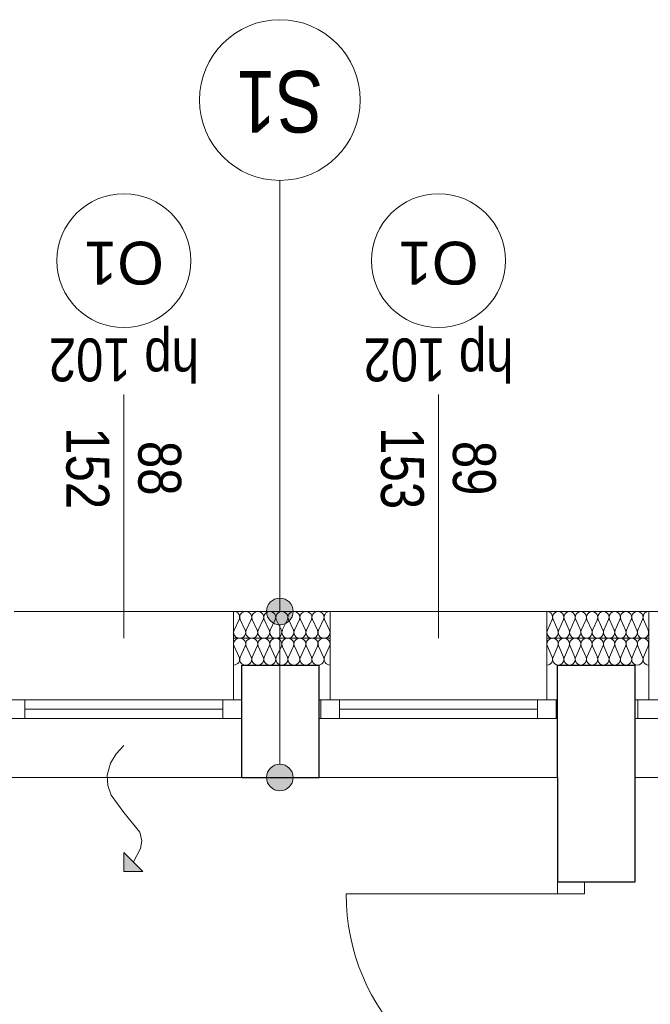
# Model space of a CAD drawing. Extents: x -558982 to 5119495, y -5290134 to 121759.
# Tile 229 of 256: x -438026 to -435671, y -7688 to -4011. Entities that reach past the tile are written whole.
import ezdxf

# ---------------------------------------------------------------- set-up
doc = ezdxf.new("R2010")
doc.units = 0
doc.header["$MEASUREMENT"] = 0
for name, color, linetype in [('A-Okna', 252, 'Continuous'), ('Arch ocieplenie', 252, 'Continuous'), ('Arch opisy', 252, 'Continuous'), ('Inwent Izolacje', 252, 'Continuous')]:
    doc.layers.add(name, color=color, linetype=linetype)
for name, color, linetype, lineweight in [('A-Okna_Nr_Pióra__9', 252, 'Continuous', 13), ('Arch ocieplenie_Nr_Pióra__9', 252, 'Continuous', 13), ('Arch opisy okien_Nr_Pióra__9', 252, 'Continuous', 13), ('Arch opisy_Nr_Pióra__1', 252, 'Continuous', 25), ('Arch opisy_Nr_Pióra__21', 252, 'Continuous', 9), ('Arch opisy_Nr_Pióra__9', 252, 'Continuous', 13), ('Arch wykończenie_Nr_Pióra__3', 252, 'Continuous', 18), ('Inwent Izolacje_Nr_Pióra__2', 252, 'Continuous', 13), ('INWENT. DRZWI_Nr_Pióra__5', 252, 'Continuous', 13), ('INWENT. OKNA_Nr_Pióra__21', 252, 'Continuous', 9), ('INWENT. OKNA_Nr_Pióra__5', 252, 'Continuous', 13), ('INWENT.ŚCIANY_Nr_Pióra__1', 252, 'Continuous', 25), ('INWENT.ŚCIANY_Nr_Pióra__2', 252, 'Continuous', 13), ('INWENT.ŚCIANY_Nr_Pióra__21', 252, 'Continuous', 9)]:
    doc.layers.add(name, color=color, linetype=linetype, lineweight=lineweight)
doc.styles.add('GENERATED_STYLE_10', font='arial.ttf')
doc.styles.add('GENERATED_STYLE_5', font='ARIALN.TTF')

# ---------------------------------------------------------------- blocks, each defined once
blk = doc.blocks.new('Izolacja cieplna 14_22', base_point=(-427824.9, 37292.6))
at = {"layer": 'Arch ocieplenie_Nr_Pióra__9', "linetype": 'Continuous'}
for p, q in [((-428164.3, 37262.8), (-428183.1, 37222.4)), ((-428141.8, 37222.4), (-428160.6, 37262.8)), ((-428119.3, 37262.8), (-428138.1, 37222.4)), ((-428096.8, 37222.4), (-428115.6, 37262.8)), ((-428074.3, 37262.8), (-428093.1, 37222.4)), ((-428051.8, 37222.4), (-428070.6, 37262.8)), ((-428029.3, 37262.8), (-428048.1, 37222.4)), ((-428006.8, 37222.4), (-428025.6, 37262.8)), ((-427984.3, 37262.8), (-428003.1, 37222.4)), ((-427961.8, 37222.4), (-427980.6, 37262.8)), ((-427939.3, 37262.8), (-427958.1, 37222.4)), ((-427916.8, 37222.4), (-427935.6, 37262.8)), ((-427894.3, 37262.8), (-427913.1, 37222.4)), ((-427871.8, 37222.4), (-427890.6, 37262.8)), ((-427849.3, 37262.8), (-427868.1, 37222.4)), ((-427826.8, 37222.4), (-427845.6, 37262.8))]:
    blk.add_line(p, q, dxfattribs=at)
for centre, start_param, end_param in [((-428184.9, 37271.3), 2.7288, 4.712389), ((-428139.9, 37271.3), 2.7288, 6.695979), ((-428094.9, 37271.3), 2.7288, 6.695979), ((-428049.9, 37271.3), 2.7288, 6.695979), ((-428004.9, 37271.3), 2.7288, 6.695979), ((-427959.9, 37271.3), 2.7288, 6.695979), ((-427914.9, 37271.3), 2.7288, 6.695979), ((-427869.9, 37271.3), 2.7288, 6.695979), ((-427824.9, 37271.3), 4.712389, 6.695979), ((-428162.4, 37213.9), 5.870392, 9.837571), ((-428117.4, 37213.9), 5.870392, 9.837571), ((-428072.4, 37213.9), 5.870392, 9.837571), ((-428027.4, 37213.9), 5.870392, 9.837571), ((-427982.4, 37213.9), 5.870392, 9.837571), ((-427937.4, 37213.9), 5.870392, 9.837571), ((-427892.4, 37213.9), 5.870392, 9.837571), ((-427847.4, 37213.9), 5.870392, 9.837571)]:
    blk.add_ellipse(centre, major_axis=(-22.5, 0), ratio=0.945236, start_param=start_param, end_param=end_param, dxfattribs=at)
blk = doc.blocks.new('Izolacja cieplna 14_23', base_point=(-426634.9, 37292.6))
at = {"layer": 'Arch ocieplenie_Nr_Pióra__9', "linetype": 'Continuous'}
for p, q in [((-426995.6, 37262.8), (-427013.2, 37222.4)), ((-426974.5, 37222.4), (-426992.1, 37262.8)), ((-426953.4, 37262.8), (-426971, 37222.4)), ((-426932.3, 37222.4), (-426949.8, 37262.8)), ((-426911.2, 37262.8), (-426928.7, 37222.4)), ((-426890.1, 37222.4), (-426907.6, 37262.8)), ((-426868.9, 37262.8), (-426886.5, 37222.4)), ((-426847.8, 37222.4), (-426865.4, 37262.8)), ((-426826.7, 37262.8), (-426844.3, 37222.4)), ((-426805.6, 37222.4), (-426823.2, 37262.8)), ((-426784.5, 37262.8), (-426802.1, 37222.4)), ((-426763.4, 37222.4), (-426781, 37262.8)), ((-426742.3, 37262.8), (-426759.8, 37222.4)), ((-426721.2, 37222.4), (-426738.7, 37262.8)), ((-426700.1, 37262.8), (-426717.6, 37222.4)), ((-426678.9, 37222.4), (-426696.5, 37262.8)), ((-426657.8, 37262.8), (-426675.4, 37222.4)), ((-426636.7, 37222.4), (-426654.3, 37262.8))]:
    blk.add_line(p, q, dxfattribs=at)
for centre, start_param, end_param in [((-427014.9, 37271.3), 1.158004, 3.141593), ((-426972.7, 37271.3), 1.158004, 5.125183), ((-426930.5, 37271.3), 1.158004, 5.125183), ((-426888.3, 37271.3), 1.158004, 5.125183), ((-426846.1, 37271.3), 1.158004, 5.125183), ((-426803.8, 37271.3), 1.158004, 5.125183), ((-426761.6, 37271.3), 1.158004, 5.125183), ((-426719.4, 37271.3), 1.158004, 5.125183), ((-426677.2, 37271.3), 1.158004, 5.125183), ((-426634.9, 37271.3), 3.141593, 5.125182), ((-426993.8, 37213.9), 4.299595, 8.266775), ((-426951.6, 37213.9), 4.299595, 8.266775), ((-426909.4, 37213.9), 4.299595, 8.266775), ((-426867.2, 37213.9), 4.299595, 8.266775), ((-426824.9, 37213.9), 4.299595, 8.266775), ((-426782.7, 37213.9), 4.299595, 8.266775), ((-426740.5, 37213.9), 4.299595, 8.266775), ((-426698.3, 37213.9), 4.299595, 8.266775), ((-426656.1, 37213.9), 4.299595, 8.266775)]:
    blk.add_ellipse(centre, major_axis=(0, -21.3), ratio=0.992632, start_param=start_param, end_param=end_param, dxfattribs=at)
blk = doc.blocks.new('Izolacja cieplna 14_274', base_point=(-428184.9, 37092.6))
at = {"layer": 'Inwent Izolacje_Nr_Pióra__2', "linetype": 'Continuous'}
for p, q in [((-428183.1, 37162.8), (-428164.3, 37122.4)), ((-428160.6, 37122.4), (-428141.8, 37162.8)), ((-428138.1, 37162.8), (-428119.3, 37122.4)), ((-428115.6, 37122.4), (-428096.8, 37162.8)), ((-428093.1, 37162.8), (-428074.3, 37122.4)), ((-428070.6, 37122.4), (-428051.8, 37162.8)), ((-428048.1, 37162.8), (-428029.3, 37122.4)), ((-428025.6, 37122.4), (-428006.8, 37162.8)), ((-428003.1, 37162.8), (-427984.3, 37122.4)), ((-427980.6, 37122.4), (-427961.8, 37162.8)), ((-427958.1, 37162.8), (-427939.3, 37122.4)), ((-427935.6, 37122.4), (-427916.8, 37162.8)), ((-427913.1, 37162.8), (-427894.3, 37122.4)), ((-427890.6, 37122.4), (-427871.8, 37162.8)), ((-427868.1, 37162.8), (-427849.3, 37122.4)), ((-427845.6, 37122.4), (-427826.8, 37162.8))]:
    blk.add_line(p, q, dxfattribs=at)
for centre, start_param, end_param in [((-428162.4, 37171.3), 5.870392, 9.837571), ((-428117.4, 37171.3), 5.870392, 9.837571), ((-428072.4, 37171.3), 5.870392, 9.837571), ((-428027.4, 37171.3), 5.870392, 9.837571), ((-427982.4, 37171.3), 5.870392, 9.837571), ((-427937.4, 37171.3), 5.870392, 9.837571), ((-427892.4, 37171.3), 5.870392, 9.837571), ((-427847.4, 37171.3), 5.870392, 9.837571), ((-428184.9, 37113.9), 4.712389, 6.695979), ((-428139.9, 37113.9), 2.7288, 6.695979), ((-428094.9, 37113.9), 2.7288, 6.695979), ((-428049.9, 37113.9), 2.7288, 6.695979), ((-428004.9, 37113.9), 2.7288, 6.695979), ((-427959.9, 37113.9), 2.7288, 6.695979), ((-427914.9, 37113.9), 2.7288, 6.695979), ((-427869.9, 37113.9), 2.7288, 6.695979), ((-427824.9, 37113.9), 2.7288, 4.712389)]:
    blk.add_ellipse(centre, major_axis=(22.5, 0), ratio=0.945236, start_param=start_param, end_param=end_param, dxfattribs=at)
blk = doc.blocks.new('Izolacja cieplna 14_275', base_point=(-427014.9, 37092.6))
at = {"layer": 'Inwent Izolacje_Nr_Pióra__2', "linetype": 'Continuous'}
for p, q in [((-427013.2, 37162.8), (-426995.6, 37122.4)), ((-426992.1, 37122.4), (-426974.5, 37162.8)), ((-426971, 37162.8), (-426953.4, 37122.4)), ((-426949.8, 37122.4), (-426932.3, 37162.8)), ((-426928.7, 37162.8), (-426911.2, 37122.4)), ((-426907.6, 37122.4), (-426890.1, 37162.8)), ((-426886.5, 37162.8), (-426868.9, 37122.4)), ((-426865.4, 37122.4), (-426847.8, 37162.8)), ((-426844.3, 37162.8), (-426826.7, 37122.4)), ((-426823.2, 37122.4), (-426805.6, 37162.8)), ((-426802.1, 37162.8), (-426784.5, 37122.4)), ((-426781, 37122.4), (-426763.4, 37162.8)), ((-426759.8, 37162.8), (-426742.3, 37122.4)), ((-426738.7, 37122.4), (-426721.2, 37162.8)), ((-426717.6, 37162.8), (-426700.1, 37122.4)), ((-426696.5, 37122.4), (-426678.9, 37162.8)), ((-426675.4, 37162.8), (-426657.8, 37122.4)), ((-426654.3, 37122.4), (-426636.7, 37162.8))]:
    blk.add_line(p, q, dxfattribs=at)
for centre, start_param, end_param in [((-426993.8, 37171.3), 4.299595, 8.266775), ((-426951.6, 37171.3), 4.299595, 8.266775), ((-426909.4, 37171.3), 4.299595, 8.266775), ((-426867.2, 37171.3), 4.299595, 8.266775), ((-426824.9, 37171.3), 4.299595, 8.266775), ((-426782.7, 37171.3), 4.299595, 8.266775), ((-426740.5, 37171.3), 4.299595, 8.266775), ((-426698.3, 37171.3), 4.299595, 8.266775), ((-426656.1, 37171.3), 4.299595, 8.266775), ((-427014.9, 37113.9), 3.141593, 5.125182), ((-426972.7, 37113.9), 1.158004, 5.125183), ((-426930.5, 37113.9), 1.158004, 5.125183), ((-426888.3, 37113.9), 1.158004, 5.125183), ((-426846.1, 37113.9), 1.158004, 5.125183), ((-426803.8, 37113.9), 1.158004, 5.125183), ((-426761.6, 37113.9), 1.158004, 5.125183), ((-426719.4, 37113.9), 1.158004, 5.125183), ((-426677.2, 37113.9), 1.158004, 5.125183), ((-426634.9, 37113.9), 1.158004, 3.141593)]:
    blk.add_ellipse(centre, major_axis=(0, 21.3), ratio=0.992632, start_param=start_param, end_param=end_param, dxfattribs=at)
blk = doc.blocks.new('Krzywa_9', base_point=(-428594.9, 36792.6))
at = {"layer": 'A-Okna_Nr_Pióra__9', "linetype": 'Continuous'}
blk.add_hatch(color=256, dxfattribs=at).paths.add_polyline_path([(-428594.9, 36322), (-428594.5, 36392.7), (-428524.2, 36321.6)], flags=0)
for p, q in [((-428594.9, 36322), (-428594.5, 36392.7)), ((-428594.5, 36392.7), (-428524.2, 36321.6)), ((-428594.9, 36322), (-428524.2, 36321.6))]:
    blk.add_line(p, q, dxfattribs=at)
at = {"layer": 'A-Okna_Nr_Pióra__9', "linetype": 'Continuous', "flags": 128}
blk.add_lwpolyline([(-428594.9, 36792.6), (-428624.1, 36761.5), (-428645.4, 36726.4), (-428657.6, 36681.7), (-428655, 36643), (-428642.1, 36606.5), (-428594.9, 36542), (-428535.3, 36468.7), (-428528.2, 36436.7), (-428532.2, 36406.9), (-428559.4, 36357.2)], dxfattribs=at)
blk = doc.blocks.new('Linia_40', base_point=(-428012.4, 36672.6))
at = {"layer": 'Arch opisy_Nr_Pióra__21', "linetype": 'Continuous'}
for points in [[(-427962.4, 37292.6), (-427966.2, 37311.7), (-427977.1, 37328), (-427993.3, 37338.8), (-428012.4, 37342.6), (-428031.6, 37338.8), (-428047.8, 37328), (-428058.6, 37311.7), (-428062.4, 37292.6), (-428058.6, 37273.5), (-428047.8, 37257.3), (-428031.6, 37246.4), (-428012.4, 37242.6), (-427993.3, 37246.4), (-427977.1, 37257.3), (-427966.2, 37273.5)], [(-427962.4, 36672.6), (-427966.2, 36691.7), (-427977.1, 36708), (-427993.3, 36718.8), (-428012.4, 36722.6), (-428031.6, 36718.8), (-428047.8, 36708), (-428058.6, 36691.7), (-428062.4, 36672.6), (-428058.6, 36653.5), (-428047.8, 36637.3), (-428031.6, 36626.4), (-428012.4, 36622.6), (-427993.3, 36626.4), (-427977.1, 36637.3), (-427966.2, 36653.5)]]:
    blk.add_hatch(color=256, dxfattribs=at).paths.add_polyline_path(points, flags=0)
blk.add_line((-428012.4, 36722.6), (-428012.4, 37242.6), dxfattribs=at)
for centre in [(-428012.4, 37292.6), (-428012.4, 36672.6)]:
    blk.add_circle(centre, 50, dxfattribs=at)
blk = doc.blocks.new('Linia_41', base_point=(-428012.4, 37292.6))
at = {"layer": 'Arch opisy_Nr_Pióra__21', "linetype": 'Continuous'}
blk.add_line((-428012.4, 37292.6), (-428012.4, 38902.4), dxfattribs=at)
blk.add_circle((-428012.4, 39202.4), 300, dxfattribs=at)

msp = doc.modelspace()

# ---------------------------------------------------------------- linework, layer by layer
at = {"layer": 'Arch opisy_Nr_Pióra__9', "linetype": 'Continuous'}
for centre in [(-437637.5, -4910.6), (-436462.5, -4910.6)]:
    msp.add_circle(centre, 250, dxfattribs=at)
at = {"layer": 'Arch wykończenie_Nr_Pióra__3', "linetype": 'Continuous'}
for p, q in [((-437227.5, -6550.6), (-437227.5, -6220.6)), ((-436867.5, -6220.6), (-437227.5, -6220.6)), ((-436867.5, -6220.6), (-436867.5, -6550.6)), ((-436057.5, -6220.6), (-436057.5, -6550.6)), ((-435677.5, -6220.6), (-436057.5, -6220.6)), ((-435677.5, -6220.6), (-435677.5, -6550.6))]:
    msp.add_line(p, q, dxfattribs=at)
at = {"layer": 'INWENT. DRZWI_Nr_Pióra__5', "linetype": 'Continuous'}
for p, q in [((-436017.5, -7230.6), (-436017.5, -7275.6)), ((-435917.5, -7275.6), (-435917.5, -7230.6)), ((-436017.5, -7275.6), (-436807.5, -7275.6)), ((-436017.5, -7275.6), (-435917.5, -7275.6))]:
    msp.add_line(p, q, dxfattribs=at)
msp.add_arc((-436017.5, -7275.6), 790, 180, 270, dxfattribs=at)
at = {"layer": 'INWENT. OKNA_Nr_Pióra__5', "linetype": 'Continuous'}
for p, q in [((-437637.5, -6320.6), (-437637.5, -5410.6)), ((-436462.5, -6320.6), (-436462.5, -5410.6)), ((-437197.5, -6550.6), (-438077.5, -6550.6)), ((-438007.5, -6620.6), (-438007.5, -6550.6)), ((-437267.5, -6620.6), (-437267.5, -6550.6)), ((-437197.5, -6620.6), (-437197.5, -6550.6)), ((-436017.5, -6550.6), (-436907.5, -6550.6)), ((-436902.5, -6620.6), (-436902.5, -6550.6)), ((-436832.5, -6620.6), (-436832.5, -6550.6)), ((-436092.5, -6620.6), (-436092.5, -6550.6)), ((-436022.5, -6620.6), (-436022.5, -6550.6)), ((-434827.5, -6550.6), (-435727.5, -6550.6)), ((-435717.5, -6620.6), (-435717.5, -6550.6)), ((-437267.5, -6585.6), (-438007.5, -6585.6)), ((-436092.5, -6585.6), (-436832.5, -6585.6)), ((-437197.5, -6620.6), (-438077.5, -6620.6)), ((-436017.5, -6620.6), (-436907.5, -6620.6)), ((-434827.5, -6620.6), (-435727.5, -6620.6))]:
    msp.add_line(p, q, dxfattribs=at)
at = {"layer": 'INWENT.ŚCIANY_Nr_Pióra__1', "linetype": 'Continuous'}
for p, q in [((-437197.5, -6840.6), (-437197.5, -6420.6)), ((-437197.5, -6420.6), (-436907.5, -6420.6)), ((-436907.5, -6840.6), (-436907.5, -6420.6)), ((-436017.5, -6840.6), (-436017.5, -6420.6)), ((-436017.5, -6420.6), (-435727.5, -6420.6)), ((-435727.5, -6840.6), (-435727.5, -6420.6)), ((-437197.5, -6840.6), (-436907.5, -6840.6)), ((-436017.5, -6840.6), (-436017.5, -7230.6)), ((-435727.5, -7230.6), (-435727.5, -6840.6)), ((-436017.5, -7230.6), (-435727.5, -7230.6))]:
    msp.add_line(p, q, dxfattribs=at)
at = {"layer": 'INWENT.ŚCIANY_Nr_Pióra__2', "linetype": 'Continuous'}
for p, q in [((-437227.5, -6320.6), (-436867.5, -6320.6)), ((-436057.5, -6320.6), (-435677.5, -6320.6))]:
    msp.add_line(p, q, dxfattribs=at)
at = {"layer": 'INWENT.ŚCIANY_Nr_Pióra__21', "linetype": 'Continuous'}
for p, q in [((-438047.5, -6220.6), (-437227.5, -6220.6)), ((-436867.5, -6220.6), (-436057.5, -6220.6)), ((-435677.5, -6220.6), (-434877.5, -6220.6)), ((-438077.5, -6840.6), (-437197.5, -6840.6)), ((-436907.5, -6840.6), (-436017.5, -6840.6)), ((-435727.5, -6840.6), (-434827.5, -6840.6))]:
    msp.add_line(p, q, dxfattribs=at)

# ---------------------------------------------------------------- block references
at = {"layer": 'A-Okna', "color": 135, "linetype": 'Continuous', "lineweight": 13, "true_color": 0x3dad99}
msp.add_blockref('Krzywa_9', (-437637.5, -6720.6), dxfattribs=at)
at = {"layer": 'Arch ocieplenie', "color": 104, "linetype": 'Continuous', "lineweight": 13, "true_color": 0x029e21}
for name, p in [('Izolacja cieplna 14_22', (-436867.5, -6220.6)), ('Izolacja cieplna 14_23', (-435677.5, -6220.6))]:
    msp.add_blockref(name, p, dxfattribs=at)
at = {"layer": 'Arch opisy', "linetype": 'Continuous'}
for name, p in [('Linia_41', (-437055, -6220.6)), ('Linia_40', (-437055, -6840.6))]:
    msp.add_blockref(name, p, dxfattribs=at)
at = {"layer": 'Inwent Izolacje', "color": 104, "linetype": 'Continuous', "lineweight": 13, "true_color": 0x029e21}
for name, p in [('Izolacja cieplna 14_274', (-437227.5, -6420.6)), ('Izolacja cieplna 14_275', (-436057.5, -6420.6))]:
    msp.add_blockref(name, p, dxfattribs=at)

# ---------------------------------------------------------------- texts
at = {"layer": 'Arch opisy okien_Nr_Pióra__9', "linetype": 'Continuous', "char_height": 160, "attachment_point": 2, "rotation": 180, "style": 'GENERATED_STYLE_10'}
for insert in [(-437637.5, -4999.7), (-436462.5, -4999.7)]:
    msp.add_mtext('{O1}', dxfattribs=dict(at, insert=insert))
at = {"layer": 'Arch opisy_Nr_Pióra__1', "linetype": 'Continuous', "insert": (-437055, -4432.1), "char_height": 230, "attachment_point": 2, "rotation": 180, "style": 'GENERATED_STYLE_5'}
msp.add_mtext('{S1}', dxfattribs=at)
at = {"layer": 'INWENT. OKNA_Nr_Pióra__21', "linetype": 'Continuous', "char_height": 160, "attachment_point": 2, "rotation": 180, "style": 'GENERATED_STYLE_5'}
for insert in [(-437637.5, -5361.2), (-436462.5, -5361.2)]:
    msp.add_mtext('{hp 102}', dxfattribs=dict(at, insert=insert))
at = {"layer": 'INWENT. OKNA_Nr_Pióra__21', "linetype": 'Continuous', "char_height": 160, "width": 709.227, "attachment_point": 2, "rotation": 270, "line_spacing_factor": 1.007581, "style": 'GENERATED_STYLE_5'}
for s, insert in [('{88\\P152}', (-437423.4, -5685.6)), ('{89\\P153}', (-436248.4, -5685.6))]:
    msp.add_mtext(s, dxfattribs=dict(at, insert=insert))

doc.saveas('drawing.dxf')
